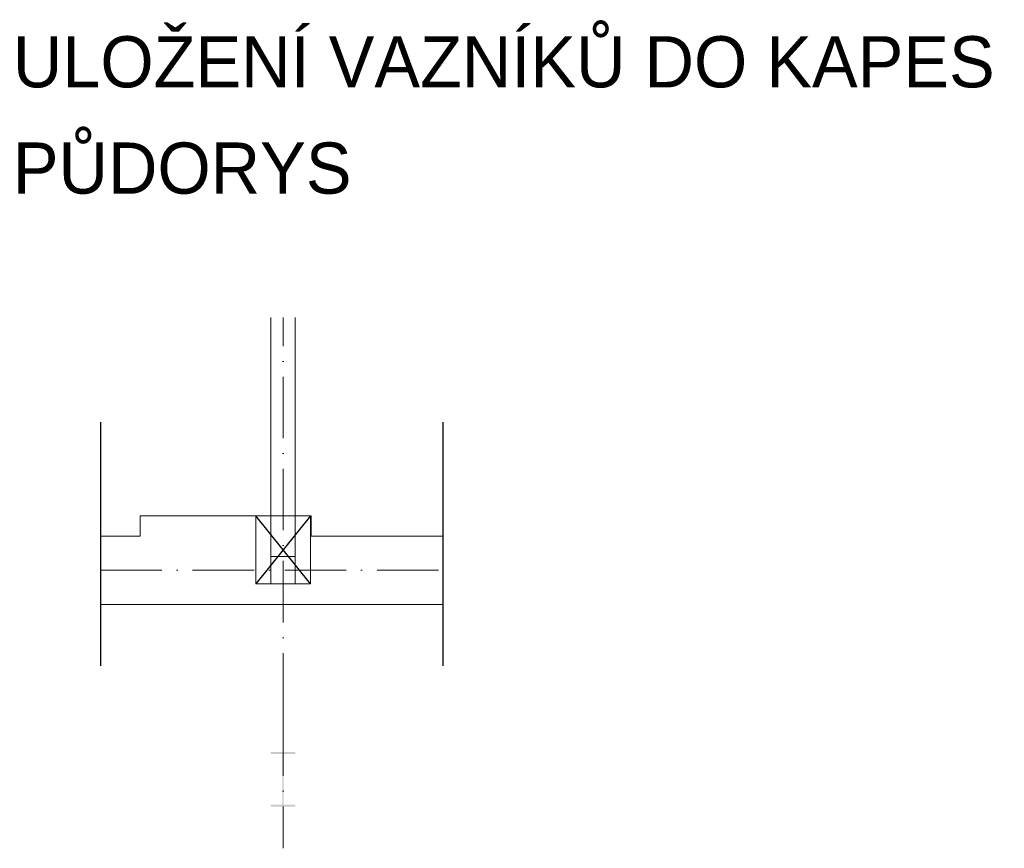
# Model space of a CAD drawing. Header units: millimetres. Extents: x -189 to 208706, y -45399 to 29996.
# Tile 1 of 16: x 8049 to 15259, y -45399 to -39327. Entities that reach past the tile are written whole.
import ezdxf

# ---------------------------------------------------------------- set-up
doc = ezdxf.new("R2010")
doc.units = ezdxf.units.MM
doc.header["$LTSCALE"] = 0.5
doc.linetypes.add('ACAD_ISO10W100', pattern=[18, 12, -3, 0, -3])
doc.linetypes.add('XKITLINE00', pattern=[0])
for name, color, linetype in [('KOTY', 4, 'Continuous'), ('OCEL', 6, 'Continuous'), ('POPIS', 6, 'Continuous')]:
    doc.layers.add(name, color=color, linetype=linetype)
doc.layers.add('Mřížka', color=4, linetype='ACAD_ISO10W100', lineweight=0)
doc.layers.add('Položka', color=1, linetype='Continuous', lineweight=0)

msp = doc.modelspace()

# ---------------------------------------------------------------- linework, layer by layer
at = {"lineweight": 15, "ltscale": 75}
for p, q in [((9887.3, -43461.4), (9887.3, -41507.9)), ((10067.3, -43461.4), (10067.3, -41507.9)), ((9777.3, -43461.4), (9777.3, -42961.4)), ((10177.3, -43461.4), (10177.3, -42961.4)), ((9887.3, -43261.4), (10067.3, -43261.4)), ((9777.3, -43461.4), (10177.3, -43461.4)), ((9887.3, -43461.4), (10067.3, -43461.4))]:
    msp.add_line(p, q, dxfattribs=at)
at = {"layer": 'KOTY'}
for p, q in [((8640.1, -42276.7), (8640.1, -44061.5)), ((11146.6, -42276.7), (11146.6, -44061.5)), ((10177.3, -42961.4), (9777.3, -43461.4)), ((10177.3, -43461.4), (9777.3, -42961.4))]:
    msp.add_line(p, q, dxfattribs=at)
at = {"layer": 'Mřížka', "lineweight": 15, "ltscale": 75}
for p, q in [((9977.3, -44418.4), (9977.3, -41507.9)), ((8640.1, -43361.4), (11146.6, -43361.4)), ((9977.3, -44418.4), (9977.3, -45398.9))]:
    msp.add_line(p, q, dxfattribs=at)
at = {"layer": 'OCEL'}
for points in [[(9887.3, -44693.5), (9887.3, -44707.5), (10067.3, -44693.5), (10067.3, -44707.5)], [(9973, -45093.5), (9981.6, -45093.5), (9973, -44693.5), (9981.6, -44693.5)], [(9887.3, -45079.5), (9887.3, -45093.5), (10067.3, -45079.5), (10067.3, -45093.5)]]:
    msp.add_trace(points, dxfattribs=at)
at = {"layer": 'Položka', "linetype": 'XKITLINE00', "lineweight": 0}
for p, q in [((8932.3, -43111.4), (8932.3, -42961.4)), ((8932.3, -42961.4), (10182.3, -42961.4)), ((8932.3, -43111.4), (8932.3, -42961.4)), ((8932.3, -42961.4), (10182.3, -42961.4)), ((9877.3, -42961.4), (8932.3, -42961.4)), ((8932.3, -42961.4), (8932.3, -43111.4)), ((9877.3, -42961.4), (8932.3, -42961.4)), ((8932.3, -42961.4), (8932.3, -43111.4)), ((10182.3, -42961.4), (10077.3, -42961.4)), ((10182.3, -42961.4), (10077.3, -42961.4)), ((10182.3, -42961.4), (10182.3, -43111.4)), ((10182.3, -42961.4), (10182.3, -43111.4)), ((10182.3, -43111.4), (10182.3, -42961.4)), ((10182.3, -43111.4), (10182.3, -42961.4)), ((8640.1, -43111.4), (8932.3, -43111.4)), ((8640.1, -43111.4), (8932.3, -43111.4)), ((8932.3, -43111.4), (8640.1, -43111.4)), ((8932.3, -43111.4), (8640.1, -43111.4)), ((10182.3, -43111.4), (11146.6, -43111.4)), ((10182.3, -43111.4), (11146.6, -43111.4)), ((11146.6, -43111.4), (10182.3, -43111.4)), ((11146.6, -43111.4), (10182.3, -43111.4)), ((8640.1, -43611.4), (11146.6, -43611.4)), ((8640.1, -43611.4), (11146.6, -43611.4))]:
    msp.add_line(p, q, dxfattribs=at)

# ---------------------------------------------------------------- texts
at = {"layer": 'POPIS'}
for s, p in [('ULOŽENÍ VAZNÍKŮ DO KAPES', (7999, -39822.9)), ('PŮDORYS', (7999, -40601.7))]:
    msp.add_text(s, height=375, dxfattribs=at).set_placement(p)

doc.saveas('drawing.dxf')
